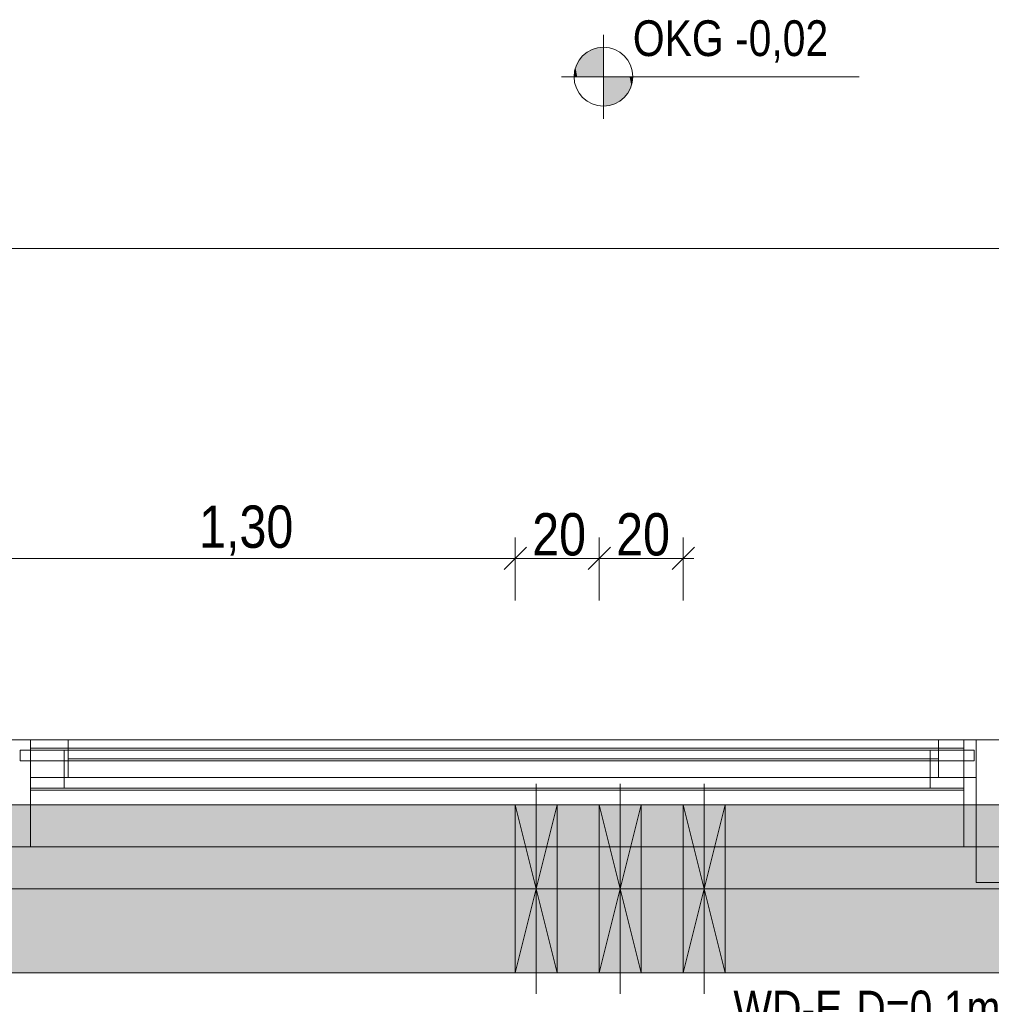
# Model space of a CAD drawing. Extents: x -500 to 300, y 62 to 1162.
# Tile 61 of 90: x -296 to -250, y 829 to 876. Entities that reach past the tile are written whole.
import ezdxf
from ezdxf.lldxf.tags import DXFTag

# ---------------------------------------------------------------- set-up
doc = ezdxf.new("R2010")
doc.units = 0
doc.layers.get('0').update_dxf_attribs({"lineweight": 13})
for name, color, linetype, lineweight, true_color in [('30 -33 Aussenwände- 7 Fassade_ Elemente', 7, 'Continuous', 9, 0x00aacc), ('30 -34 Innenwände- 11 Durchbruch', 4, 'Continuous', 9, 0x00ffff), ('30 -34 Innenwände- 2 nichttragend', 7, 'Continuous', 18, 0xff7fe6), ('30 -35 Decken- 1 Konstruktion-Träger- Stahlbeton', 7, 'Continuous', 13, 0x33aa00), ('70 -76 Bemaßung- 2 Allgemein', 9, 'Continuous', 5, 0x808080), ('iwb_Schraffur_Unterzug', 7, 'Continuous', 5, 0xffffcc)]:
    doc.layers.add(name, color=color, linetype=linetype, lineweight=lineweight, true_color=true_color)
doc.layers.add('70 -71 Achsen- 1 Gebäudeachsen', color=7, linetype='STRICHPUNKT2-A06G93K98I', lineweight=18)
doc.layers.add('70 -72 Beschriftung- 5 Höhenkoten', color=7, linetype='Continuous', lineweight=15)
doc.styles.get("Standard").update_dxf_attribs({"font": 'ARIALN.TTF'})
tags = doc.linetypes.add('fein_strichliert-A06G93KA8I', pattern=[4, 1, -2, 1]).pattern_tags.tags
tags[8:9] = [DXFTag(74, 4), DXFTag(75, 0), DXFTag(340, '0'), DXFTag(46, 0.0), DXFTag(50, 0.0), DXFTag(44, 0.0), DXFTag(45, 0.0)]
tags[6:7] = [DXFTag(74, 4), DXFTag(75, 0), DXFTag(340, '0'), DXFTag(46, 0.0), DXFTag(50, 0.0), DXFTag(44, 0.0), DXFTag(45, 0.0)]
tags[4:5] = [DXFTag(74, 4), DXFTag(75, 0), DXFTag(340, '0'), DXFTag(46, 0.0), DXFTag(50, 0.0), DXFTag(44, 0.0), DXFTag(45, 0.0)]
tags = doc.linetypes.add('STRICHPUNKT2-A06G93K98I', pattern=[12.7, 6.35, -3.175, 0, -3.175]).pattern_tags.tags
tags[10:11] = [DXFTag(74, 4), DXFTag(75, 0), DXFTag(340, '0'), DXFTag(46, 0.0), DXFTag(50, 0.0), DXFTag(44, 0.0), DXFTag(45, 0.0)]
tags[8:9] = [DXFTag(74, 4), DXFTag(75, 0), DXFTag(340, '0'), DXFTag(46, 0.0), DXFTag(50, 0.0), DXFTag(44, 0.0), DXFTag(45, 0.0)]
tags[6:7] = [DXFTag(74, 4), DXFTag(75, 0), DXFTag(340, '0'), DXFTag(46, 0.0), DXFTag(50, 0.0), DXFTag(44, 0.0), DXFTag(45, 0.0)]
tags[4:5] = [DXFTag(74, 4), DXFTag(75, 0), DXFTag(340, '0'), DXFTag(46, 0.0), DXFTag(50, 0.0), DXFTag(44, 0.0), DXFTag(45, 0.0)]

# ---------------------------------------------------------------- blocks, each defined once
blk = doc.blocks.new('Referenz-A06G93KB8I')
at = {"layer": '30 -33 Aussenwände- 7 Fassade_ Elemente', "color": 0, "linetype": 'Continuous', "lineweight": -2, "ltscale": 0.13}
for p, q in [((-296.599, 841.553), (-295.399, 841.553)), ((-295.399, 841.553), (-293.599, 841.553)), ((-295.399, 841.553), (-250.932, 841.553)), ((-295.399, 841.553), (-295.399, 836.453)), ((-295.399, 839.753), (-295.399, 841.553)), ((-295.399, 839.753), (-295.399, 841.553)), ((-293.599, 841.553), (-293.599, 839.753)), ((-252.132, 841.553), (-250.332, 841.553)), ((-252.132, 839.753), (-252.132, 841.553)), ((-250.932, 841.553), (-250.932, 839.753)), ((-250.332, 834.753), (-250.332, 841.553)), ((-250.332, 841.553), (-250.332, 839.753)), ((-250.332, 841.553), (-249.132, 841.553)), ((-295.399, 839.253), (-295.399, 841.053)), ((-295.399, 841.053), (-293.799, 841.053)), ((-293.799, 841.053), (-293.799, 839.253)), ((-252.532, 841.053), (-250.932, 841.053)), ((-252.532, 839.253), (-252.532, 841.053)), ((-250.932, 841.053), (-250.932, 839.253)), ((-293.599, 840.653), (-252.132, 840.653)), ((-250.932, 839.753), (-295.399, 839.753)), ((-293.599, 839.753), (-295.399, 839.753)), ((-250.332, 839.753), (-252.132, 839.753)), ((-293.799, 839.253), (-295.399, 839.253)), ((-250.932, 839.253), (-252.532, 839.253)), ((-295.399, 836.453), (-296.599, 836.453)), ((-249.132, 834.753), (-250.332, 834.753))]:
    blk.add_line(p, q, dxfattribs=at)
at = {"layer": '30 -33 Aussenwände- 7 Fassade_ Elemente', "color": 0, "linetype": 'fein_strichliert-A06G93KA8I', "lineweight": -2, "ltscale": 0.13}
for p, q in [((-295.399, 841.153), (-250.932, 841.153)), ((-295.399, 839.153), (-250.932, 839.153)), ((-293.799, 839.253), (-273.165, 839.253)), ((-252.532, 839.253), (-273.165, 839.253))]:
    blk.add_line(p, q, dxfattribs=at)
at = {"layer": '30 -34 Innenwände- 11 Durchbruch', "color": 0, "linetype": 'fein_strichliert-A06G93KA8I', "lineweight": -2, "ltscale": 0.13}
for p, q in [((-271.299, 829.453), (-271.299, 839.453)), ((-267.299, 829.453), (-267.299, 839.453)), ((-263.299, 829.453), (-263.299, 839.453))]:
    blk.add_line(p, q, dxfattribs=at)
at = {"layer": '30 -34 Innenwände- 11 Durchbruch', "color": 0, "linetype": 'Continuous', "lineweight": -2, "ltscale": 0.13}
for p, q in [((-272.299, 838.453), (-270.299, 838.453)), ((-270.299, 838.453), (-272.299, 830.453)), ((-270.299, 830.453), (-272.299, 838.453)), ((-272.299, 830.453), (-272.299, 838.453)), ((-272.299, 838.453), (-270.299, 830.453)), ((-270.299, 838.453), (-272.299, 830.453)), ((-270.299, 830.453), (-270.299, 838.453)), ((-268.299, 838.453), (-266.299, 838.453)), ((-266.299, 838.453), (-268.299, 830.453)), ((-266.299, 830.453), (-268.299, 838.453)), ((-268.299, 830.453), (-268.299, 838.453)), ((-268.299, 838.453), (-266.299, 830.453)), ((-266.299, 838.453), (-268.299, 830.453)), ((-266.299, 830.453), (-266.299, 838.453)), ((-264.299, 838.453), (-262.299, 838.453)), ((-262.299, 838.453), (-264.299, 830.453)), ((-262.299, 830.453), (-264.299, 838.453)), ((-264.299, 830.453), (-264.299, 838.453)), ((-264.299, 838.453), (-262.299, 830.453)), ((-262.299, 838.453), (-264.299, 830.453)), ((-262.299, 830.453), (-262.299, 838.453)), ((-272.299, 830.453), (-270.299, 830.453)), ((-268.299, 830.453), (-266.299, 830.453)), ((-264.299, 830.453), (-262.299, 830.453))]:
    blk.add_line(p, q, dxfattribs=at)
at = {"layer": '30 -34 Innenwände- 11 Durchbruch', "color": 0, "lineweight": -2}
for points in [[(-272.299, 830.453), (-272.299, 838.453), (-271.299, 834.453)], [(-270.299, 830.453), (-271.299, 834.453), (-270.299, 838.453)], [(-268.299, 830.453), (-268.299, 838.453), (-267.299, 834.453)], [(-266.299, 830.453), (-267.299, 834.453), (-266.299, 838.453)], [(-264.299, 830.453), (-264.299, 838.453), (-263.299, 834.453)], [(-262.299, 830.453), (-263.299, 834.453), (-262.299, 838.453)]]:
    blk.add_solid(points, dxfattribs=at)
at = {"layer": '30 -34 Innenwände- 2 nichttragend', "color": 0, "lineweight": -2}
for p, q in [((-297.799, 841.553), (-248.532, 841.553)), ((-297.799, 841.553), (-295.399, 841.553)), ((-295.399, 841.053), (-295.399, 841.553)), ((-250.932, 841.053), (-250.932, 841.553)), ((-250.932, 841.553), (-248.532, 841.553)), ((-250.432, 841.053), (-295.899, 841.053)), ((-295.899, 841.053), (-295.899, 840.553)), ((-295.399, 841.053), (-295.899, 841.053)), ((-295.899, 841.053), (-295.899, 840.553)), ((-250.432, 841.053), (-295.899, 841.053)), ((-250.432, 841.053), (-250.932, 841.053)), ((-250.432, 840.553), (-250.432, 841.053)), ((-250.432, 840.553), (-250.432, 841.053)), ((-295.899, 840.553), (-250.432, 840.553)), ((-295.899, 840.553), (-250.432, 840.553)), ((-295.899, 840.553), (-295.399, 840.553)), ((-295.399, 840.553), (-295.399, 836.453)), ((-250.932, 840.553), (-250.432, 840.553)), ((-250.932, 836.453), (-250.932, 840.553)), ((-295.399, 836.453), (-297.799, 836.453)), ((-248.532, 836.453), (-297.799, 836.453)), ((-248.532, 836.453), (-250.932, 836.453))]:
    blk.add_line(p, q, dxfattribs=at)
at = {"layer": '30 -35 Decken- 1 Konstruktion-Träger- Stahlbeton', "color": 0, "linetype": 'fein_strichliert-A06G93KA8I', "lineweight": -2, "ltscale": 0.13}
for p, q in [((-298.299, 838.453), (-0.799, 838.453)), ((-298.299, 830.453), (-0.799, 830.453))]:
    blk.add_line(p, q, dxfattribs=at)
at = {"layer": '70 -71 Achsen- 1 Gebäudeachsen', "color": 0, "linetype": 'STRICHPUNKT2-A06G93K98I', "lineweight": -2, "ltscale": 0.13}
for p, q in [((-387.239, 864.953), (76.501, 864.953)), ((-387.239, 834.453), (76.501, 834.453))]:
    blk.add_line(p, q, dxfattribs=at)
at = {"layer": '70 -72 Beschriftung- 5 Höhenkoten', "color": 0, "linetype": 'Continuous', "lineweight": -2, "ltscale": 0.13}
for p, q in [((-268.1, 871.134), (-268.1, 875.134)), ((-268.1, 873.134), (-268.1, 874.534)), ((-268.1, 874.534), (-268.1, 873.134)), ((-270.1, 873.134), (-255.912, 873.134)), ((-268.1, 873.134), (-269.5, 873.134)), ((-269.5, 873.134), (-268.1, 873.134)), ((-268.1, 871.734), (-268.1, 873.134)), ((-268.1, 873.134), (-266.7, 873.134)), ((-266.7, 873.134), (-268.1, 873.134)), ((-268.1, 873.134), (-268.1, 871.734))]:
    blk.add_line(p, q, dxfattribs=at)
for major_axis in [(0, 1.4), (1.4, 0), (-1.4, 0), (0, -1.4)]:
    blk.add_ellipse((-268.1, 873.134), major_axis=major_axis, ratio=1, start_param=0, end_param=1.570796, dxfattribs=at)
at = {"layer": '70 -72 Beschriftung- 5 Höhenkoten', "color": 0, "lineweight": -2}
for points in [[(-268.923, 873.134), (-269.09, 874.124), (-268.923, 874.267)], [(-268.736, 873.134), (-268.923, 874.267), (-268.736, 874.382)], [(-268.923, 873.134), (-268.923, 874.267), (-268.736, 873.134)], [(-268.533, 873.134), (-268.736, 874.382), (-268.533, 874.466)], [(-268.736, 873.134), (-268.736, 874.382), (-268.533, 873.134)], [(-268.319, 873.134), (-268.533, 874.466), (-268.319, 874.517)], [(-268.533, 873.134), (-268.533, 874.466), (-268.319, 873.134)], [(-268.1, 873.134), (-268.319, 874.517), (-268.1, 874.534)], [(-268.319, 873.134), (-268.319, 874.517), (-268.1, 873.134)], [(-269.348, 873.134), (-269.432, 873.567), (-269.348, 873.77)], [(-269.233, 873.134), (-269.348, 873.77), (-269.233, 873.957)], [(-269.348, 873.134), (-269.348, 873.77), (-269.233, 873.134)], [(-269.09, 873.134), (-269.233, 873.957), (-269.09, 874.124)], [(-269.233, 873.134), (-269.233, 873.957), (-269.09, 873.134)], [(-269.09, 873.134), (-269.09, 874.124), (-268.923, 873.134)], [(-269.483, 873.134), (-269.5, 873.134), (-269.483, 873.353)], [(-269.432, 873.134), (-269.483, 873.353), (-269.432, 873.567)], [(-269.483, 873.134), (-269.483, 873.353), (-269.432, 873.134)], [(-269.432, 873.134), (-269.432, 873.567), (-269.348, 873.134)], [(-268.1, 871.734), (-268.1, 873.134), (-267.881, 871.752)], [(-267.881, 871.752), (-268.1, 873.134), (-267.881, 873.134)], [(-267.881, 871.752), (-267.881, 873.134), (-267.667, 871.803)], [(-267.667, 871.803), (-267.881, 873.134), (-267.667, 873.134)], [(-267.667, 871.803), (-267.667, 873.134), (-267.465, 871.887)], [(-267.465, 871.887), (-267.667, 873.134), (-267.465, 873.134)], [(-267.465, 871.887), (-267.465, 873.134), (-267.277, 872.002)], [(-267.277, 872.002), (-267.465, 873.134), (-267.277, 873.134)], [(-267.277, 872.002), (-267.277, 873.134), (-267.11, 872.144)], [(-267.11, 872.144), (-267.277, 873.134), (-267.11, 873.134)], [(-267.11, 872.144), (-267.11, 873.134), (-266.967, 872.311)], [(-266.967, 872.311), (-267.11, 873.134), (-266.967, 873.134)], [(-266.967, 872.311), (-266.967, 873.134), (-266.853, 872.499)], [(-266.853, 872.499), (-266.967, 873.134), (-266.853, 873.134)], [(-266.853, 872.499), (-266.853, 873.134), (-266.769, 872.702)], [(-266.769, 872.702), (-266.853, 873.134), (-266.769, 873.134)], [(-266.769, 872.702), (-266.769, 873.134), (-266.717, 872.915)], [(-266.717, 872.915), (-266.769, 873.134), (-266.717, 873.134)], [(-266.717, 872.915), (-266.717, 873.134), (-266.7, 873.134)]]:
    blk.add_solid(points, dxfattribs=at)
at = {"layer": '70 -76 Bemaßung- 2 Allgemein', "color": 0, "linetype": 'Continuous', "lineweight": -2, "ltscale": 0.13}
for p, q in [((-272.299, 848.194), (-272.299, 851.194)), ((-272.299, 848.194), (-272.299, 851.194)), ((-268.299, 848.194), (-268.299, 851.194)), ((-268.299, 848.194), (-268.299, 851.194)), ((-264.299, 848.194), (-264.299, 851.194)), ((-271.768, 850.725), (-272.829, 849.664)), ((-272.829, 849.664), (-271.768, 850.725)), ((-267.768, 850.725), (-268.829, 849.664)), ((-268.829, 849.664), (-267.768, 850.725)), ((-263.768, 850.725), (-264.829, 849.664)), ((-273.359, 850.194), (-297.238, 850.194)), ((-271.799, 850.194), (-273.359, 850.194)), ((-272.799, 850.194), (-271.238, 850.194)), ((-269.359, 850.194), (-271.238, 850.194)), ((-267.799, 850.194), (-269.359, 850.194)), ((-268.799, 850.194), (-267.238, 850.194)), ((-265.359, 850.194), (-267.238, 850.194)), ((-263.799, 850.194), (-265.359, 850.194))]:
    blk.add_line(p, q, dxfattribs=at)
at = {"layer": '30 -34 Innenwände- 11 Durchbruch', "color": 0, "linetype": 'Continuous', "lineweight": -2, "ltscale": 0.13, "char_height": 1.7, "attachment_point": 1}
for s, insert in [('{\\fArial Narrow;WD-E}', (-261.906, 829.604)), ('{\\fArial Narrow;D=0,1m}', (-256.054, 829.604))]:
    blk.add_mtext(s, dxfattribs=dict(at, insert=insert))
at = {"layer": '70 -72 Beschriftung- 5 Höhenkoten', "color": 0, "linetype": 'Continuous', "lineweight": -2, "ltscale": 0.13, "insert": (-266.7, 875.819), "char_height": 1.7, "attachment_point": 1}
blk.add_mtext('{\\fArial Narrow;OKG -0,02}', dxfattribs=at)
at = {"layer": '70 -76 Bemaßung- 2 Allgemein', "color": 0, "linetype": 'Continuous', "lineweight": -2, "ltscale": 0.13, "char_height": 2.01377, "attachment_point": 1}
for s, insert in [('{\\fArial Narrow;1,30}', (-287.367, 852.71)), ('{\\fArial Narrow;20}', (-271.495, 852.345)), ('{\\fArial Narrow;20}', (-267.495, 852.345))]:
    blk.add_mtext(s, dxfattribs=dict(at, insert=insert))
blk = doc.blocks.new('Referenz-A06G93KD8I')
at = {"layer": 'iwb_Schraffur_Unterzug', "linetype": 'Continuous', "ltscale": 0.13}
blk.add_hatch(color=256, dxfattribs=at).paths.add_polyline_path([(-298.298, 834.453), (-298.298, 838.453), (-2.298, 838.453), (-2.298, 830.453), (-298.298, 830.453)])

msp = doc.modelspace()

# ---------------------------------------------------------------- block references
at = {"color": 8, "lineweight": 13, "ltscale": 0.13, "true_color": 0x808080}
msp.add_blockref('Referenz-A06G93KB8I', (0, 0), dxfattribs=at)
at = {"color": 8, "lineweight": 25, "ltscale": 0.25, "true_color": 0x808080}
msp.add_blockref('Referenz-A06G93KD8I', (0, 0), dxfattribs=at)

doc.saveas('drawing.dxf')
